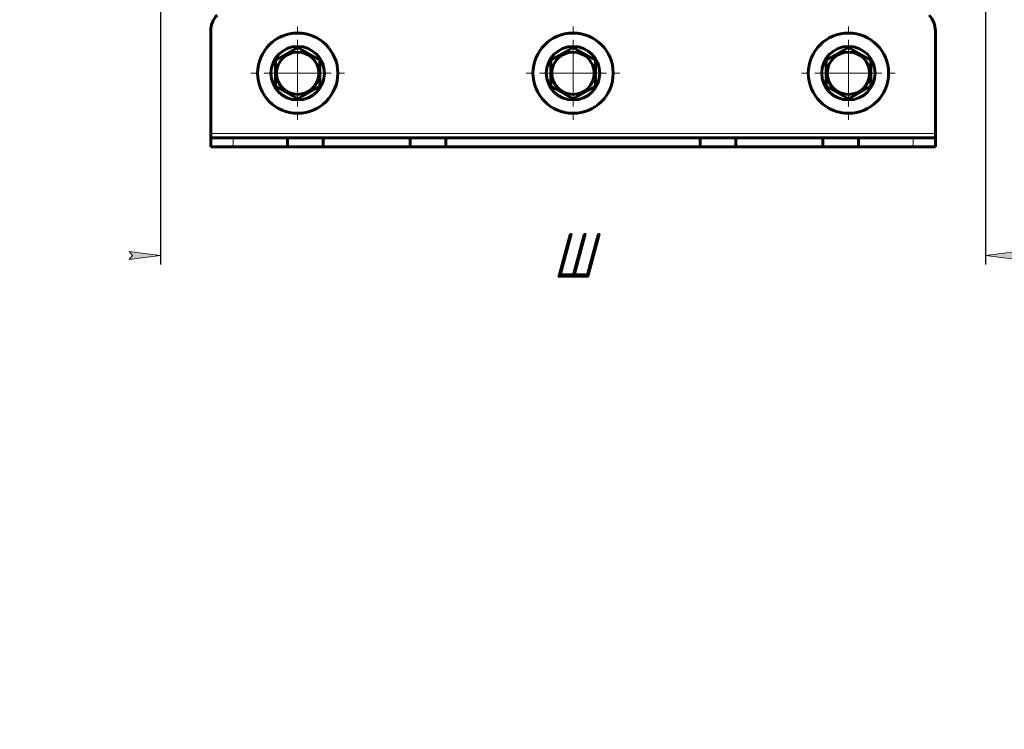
# Model space of a CAD drawing. Header units: millimetres. Extents: x 0 to 420, y 0 to 594.
# Tile 1 of 7: x 0 to 221, y 0 to 159. Entities that reach past the tile are written whole.
import ezdxf

# ---------------------------------------------------------------- set-up
doc = ezdxf.new("R2010")
doc.units = ezdxf.units.MM
for name, pattern in [('K5LT_AXLED', [12, 7.5, -1.5, 1.5, -1.5]), ('K5LT_BASIC', [0]), ('K5LT_THIN', [0])]:
    doc.linetypes.add(name, pattern=pattern)
doc.layers.add('Системный слой', color=7, linetype='Continuous')
doc.styles.add('KDIMTEXTSTYLE', font='GOST_AU.SHX', dxfattribs={"width": 0.96, "oblique": 15, "height": 5})
doc.dimstyles.new('KDIMSTYLE (1.00)', dxfattribs={"dimtxt": 5, "dimasz": 1, "dimexe": 2, "dimexo": 0, "dimgap": 1, "dimtad": 1, "dimtxsty": 'KDIMTEXTSTYLE', "dimsah": 1, "dimcen": 0, "dimdle": 1, "dimadec": 0, "dimazin": 0, "dimtfac": 0.667, "dimtmove": 0, "dimatfit": 3, "dimfxl": 1, "dimtvp": 1, "dimtolj": 1, "dimtzin": 0, "dimarcsym": 0})

# ---------------------------------------------------------------- blocks, each defined once
blk = doc.blocks.new('KDIMARROW_01')
at = {"layer": 'Системный слой'}
blk.add_hatch(color=0, dxfattribs=at).paths.add_polyline_path([(-7, -0.92), (0, 0), (-7, 0.92), (-6.3, 0)])
at = {"layer": 'Системный слой', "color": 0, "linetype": 'K5LT_THIN', "lineweight": 18}
for p, q in [((-6.3, 0), (-7, 0.92)), ((-7, 0.92), (0, 0)), ((0, 0), (-7, -0.92)), ((-7, -0.92), (-6.3, 0)), ((0, 0), (-1, 0))]:
    blk.add_line(p, q, dxfattribs=at)
blk = doc.blocks.new('U40')
at = {"layer": 'Системный слой', "color": 30, "linetype": 'K5LT_AXLED', "lineweight": 18, "true_color": 0xff8000}
for q in [(62.33, 158.17), (51.33, 147.17), (73.33, 147.17), (62.33, 136.17)]:
    blk.add_line((62.33, 147.17), q, dxfattribs=at)
blk = doc.blocks.new('U42')
at = {"layer": 'Системный слой', "color": 30, "linetype": 'K5LT_AXLED', "lineweight": 18, "true_color": 0xff8000}
for q in [(124.08, 158.17), (113.08, 147.17), (135.08, 147.17), (124.08, 136.17)]:
    blk.add_line((124.08, 147.17), q, dxfattribs=at)
blk = doc.blocks.new('U44')
at = {"layer": 'Системный слой', "color": 30, "linetype": 'K5LT_AXLED', "lineweight": 18, "true_color": 0xff8000}
for q in [(185.83, 158.17), (174.83, 147.17), (196.83, 147.17), (185.83, 136.17)]:
    blk.add_line((185.83, 147.17), q, dxfattribs=at)

msp = doc.modelspace()

# ---------------------------------------------------------------- linework, layer by layer
at = {"layer": 'Системный слой', "color": 150, "linetype": 'K5LT_BASIC', "lineweight": 60, "true_color": 0x0080ff}
for p, q in [((42.834, 156.666), (42.834, 133.666)), ((205.334, 133.666), (205.334, 156.666)), ((57.334, 150.053), (62.334, 152.94)), ((62.334, 152.94), (67.334, 150.053)), ((119.084, 150.053), (124.084, 152.94)), ((124.084, 152.94), (129.084, 150.053)), ((180.834, 150.053), (185.834, 152.94)), ((185.834, 152.94), (190.834, 150.053)), ((57.334, 144.279), (57.334, 150.053)), ((67.334, 150.053), (67.334, 144.279)), ((119.084, 144.279), (119.084, 150.053)), ((129.084, 150.053), (129.084, 144.279)), ((180.834, 144.279), (180.834, 150.053)), ((190.834, 150.053), (190.834, 144.279)), ((62.334, 141.393), (57.334, 144.279)), ((67.334, 144.279), (62.334, 141.393)), ((124.084, 141.393), (119.084, 144.279)), ((129.084, 144.279), (124.084, 141.393)), ((185.834, 141.393), (180.834, 144.279)), ((190.834, 144.279), (185.834, 141.393)), ((42.834, 133.666), (42.834, 132.666)), ((42.834, 132.666), (47.834, 132.666)), ((42.834, 130.666), (42.834, 132.666)), ((47.834, 132.666), (60.084, 132.666)), ((60.084, 130.666), (60.084, 132.666)), ((60.084, 132.666), (68.084, 132.666)), ((68.084, 132.666), (87.584, 132.666)), ((68.084, 130.666), (68.084, 132.666)), ((87.584, 132.666), (95.584, 132.666)), ((87.584, 130.666), (87.584, 132.666)), ((95.584, 130.666), (95.584, 132.666)), ((95.584, 132.666), (152.584, 132.666)), ((152.584, 132.666), (160.584, 132.666)), ((152.584, 130.666), (152.584, 132.666)), ((160.584, 132.666), (180.084, 132.666)), ((160.584, 130.666), (160.584, 132.666)), ((180.084, 132.666), (188.084, 132.666)), ((180.084, 130.666), (180.084, 132.666)), ((188.084, 132.666), (200.334, 132.666)), ((188.084, 130.666), (188.084, 132.666)), ((200.334, 132.666), (205.334, 132.666)), ((205.334, 132.666), (205.334, 133.666)), ((205.334, 130.666), (205.334, 132.666)), ((42.834, 130.666), (47.834, 130.666)), ((47.834, 130.666), (60.084, 130.666)), ((60.084, 130.666), (68.084, 130.666)), ((68.084, 130.666), (87.584, 130.666)), ((87.584, 130.666), (95.584, 130.666)), ((95.584, 130.666), (152.584, 130.666)), ((152.584, 130.666), (160.584, 130.666)), ((160.584, 130.666), (180.084, 130.666)), ((180.084, 130.666), (188.084, 130.666)), ((188.084, 130.666), (200.334, 130.666)), ((200.334, 130.666), (205.334, 130.666))]:
    msp.add_line(p, q, dxfattribs=at)
at = {"layer": 'Системный слой', "color": 7, "linetype": 'K5LT_THIN', "lineweight": 18}
for p, q in [((205.334, 133.666), (42.834, 133.666)), ((47.834, 130.666), (47.834, 132.666)), ((200.334, 130.666), (200.334, 132.666))]:
    msp.add_line(p, q, dxfattribs=at)
at = {"layer": 'Системный слой', "color": 150, "linetype": 'K5LT_BASIC', "lineweight": 60, "true_color": 0x0080ff}
for centre, radius in [((62.334, 147.166), 9), ((124.084, 147.166), 9), ((185.834, 147.166), 9), ((62.334, 147.166), 6), ((124.084, 147.166), 6), ((185.834, 147.166), 6), ((62.334, 147.166), 4.75), ((124.084, 147.166), 4.75), ((185.834, 147.166), 4.75)]:
    msp.add_circle(centre, radius, dxfattribs=at)
for centre, start, end in [((47.834, 156.666), 135.573, 180), ((200.334, 156.666), 0, 44.427)]:
    msp.add_arc(centre, 5, start, end, dxfattribs=at)

# ---------------------------------------------------------------- block references
at = {"layer": 'Системный слой'}
for name in ['U40', 'U42', 'U44']:
    msp.add_blockref(name, (0, 0), dxfattribs=at)

# ---------------------------------------------------------------- dimensions: what is measured, and where the dimension line sits
at = {"layer": 'Системный слой', "color": 7}
msp.add_linear_dim(base=(31.584, 106.274), p1=(216.584, 162.666), p2=(31.584, 162.666), location=(124.084, 106.274), text='\\H10.0;\\W0.965;\\Q15;\\H10.0;\\W0.965;\\Q15;\\Q15;Ш', dimstyle='KDIMSTYLE (1.00)', override={"dimexo": 0, "dimblk1": 'KDIMARROW_01', "dimblk2": 'KDIMARROW_01', "dimse1": 0, "dimse2": 0, "dimclrt": 7, "dimtolj": 1}, dxfattribs=at).render()

doc.saveas('drawing.dxf')
